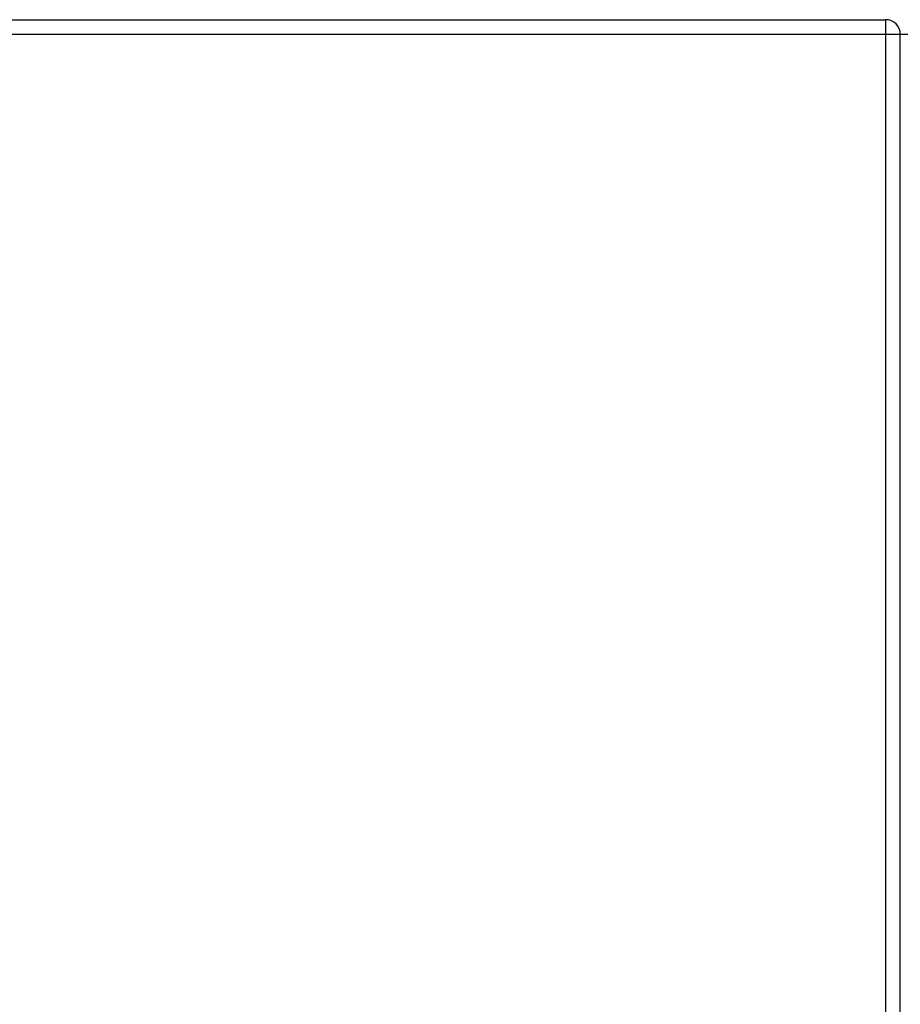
# Model space of a CAD drawing. Header units: inches. Extents: x 23 to 567, y 61 to 264.
# Tile 24 of 256: x 71.32 to 77.26, y 68.02 to 74.67. Entities that reach past the tile are written whole.
import ezdxf

# ---------------------------------------------------------------- set-up
doc = ezdxf.new("R2010")
doc.units = ezdxf.units.IN
doc.header["$MEASUREMENT"] = 0
doc.layers.add('Visible Edges(ANSI)', color=7, linetype='Continuous', lineweight=25)
doc.layers.add('Visible Tangent Edges(ANSI)', color=7, linetype='Continuous', lineweight=25)

msp = doc.modelspace()

# ---------------------------------------------------------------- linework, layer by layer
at = {"layer": 'Visible Edges(ANSI)'}
for p, q in [((24.6397, 74.6675), (77.1657, 74.6675)), ((77.2647, 62.7665), (77.2647, 74.5685))]:
    msp.add_line(p, q, dxfattribs=at)
msp.add_arc((77.1657, 74.5685), 0.099, 0, 90, dxfattribs=at)
at = {"layer": 'Visible Tangent Edges(ANSI)'}
for p, q in [((77.1657, 74.6675), (77.1657, 74.5685)), ((77.1657, 74.5685), (24.6397, 74.5685)), ((77.2647, 74.5685), (77.1657, 74.5685)), ((77.1657, 74.5685), (77.1657, 62.7665)), ((77.3637, 74.5685), (77.2647, 74.5685))]:
    msp.add_line(p, q, dxfattribs=at)

doc.saveas('drawing.dxf')
